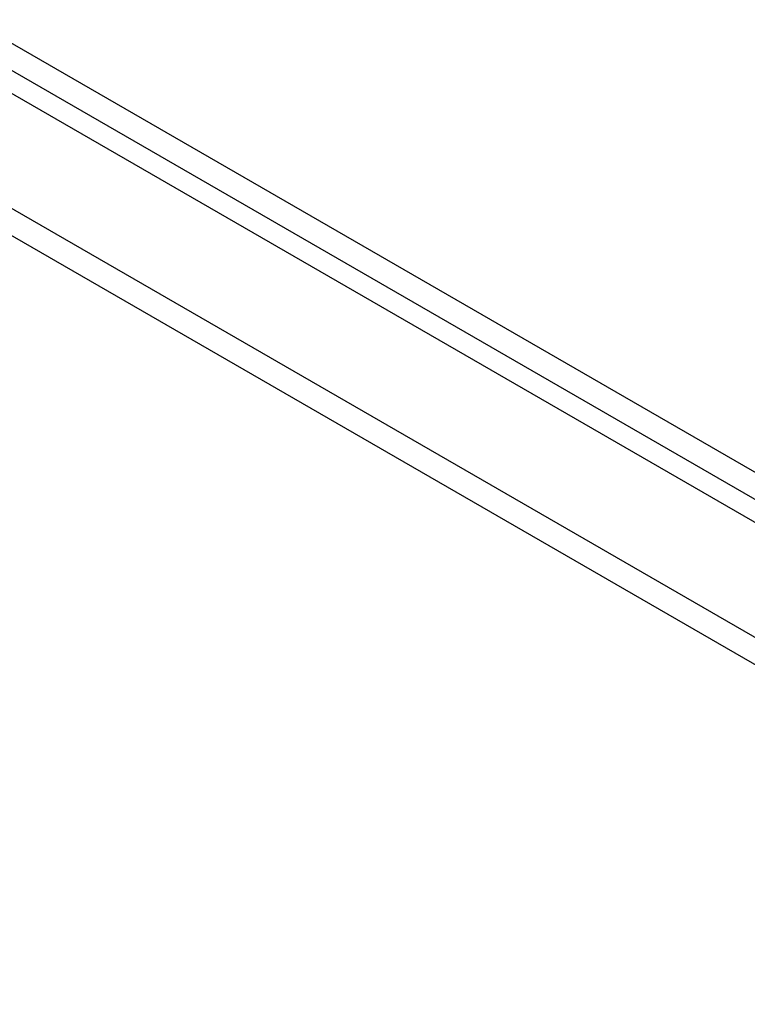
# Model space of a CAD drawing. Header units: inches. Extents: x 25 to 627, y 68 to 290.
# Tile 236 of 250: x 609.92 to 614.23, y 234.92 to 240.76. Entities that reach past the tile are written whole.
import ezdxf

# ---------------------------------------------------------------- set-up
doc = ezdxf.new("R2010")
doc.units = ezdxf.units.IN
doc.header["$MEASUREMENT"] = 0
doc.layers.add('Visible Edges(ANSI)', color=7, linetype='Continuous', lineweight=25)
doc.layers.add('Visible Tangent Edges(ANSI)', color=7, linetype='Continuous', lineweight=25)

msp = doc.modelspace()

# ---------------------------------------------------------------- linework, layer by layer
at = {"layer": 'Visible Edges(ANSI)'}
msp.add_line((576.2834, 259.7161), (618.4305, 235.3824), dxfattribs=at)
at = {"layer": 'Visible Tangent Edges(ANSI)'}
for p, q in [((618.7013, 235.524), (576.4149, 259.938)), ((576.3449, 259.8168), (618.6313, 235.4027)), ((575.693, 259.3752), (617.8401, 235.0415)), ((617.7701, 234.9203), (575.623, 259.2539))]:
    msp.add_line(p, q, dxfattribs=at)

doc.saveas('drawing.dxf')
